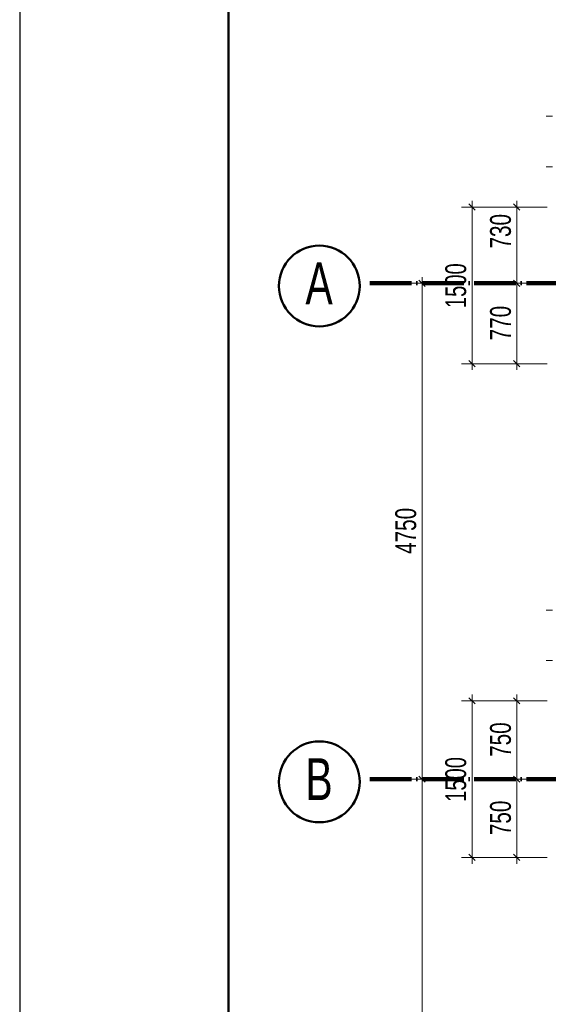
# Model space of a CAD drawing. Header units: millimetres. Extents: x 0 to 60000, y 0 to 29700.
# Tile 19 of 86: x 0 to 5066, y 14868 to 24300. Entities that reach past the tile are written whole.
import ezdxf

# ---------------------------------------------------------------- set-up
doc = ezdxf.new("R2010")
doc.units = ezdxf.units.MM
doc.linetypes.add('STRICHPUNKT2_S11', pattern=[500, 400, -50, 0, -50])
doc.linetypes.add('STRICHPUNKT2_S5', pattern=[1100, 800, -100, 100, -100])
for name, color, linetype, lineweight in [('Ogólne', 7, 'Continuous', 25), ('Osie', 30, 'STRICHPUNKT2_S5', 18), ('Posadowienie płytkie', 7, 'Continuous', 25)]:
    doc.layers.add(name, color=color, linetype=linetype, lineweight=lineweight)
doc.styles.add('ARIAL', font='ARIAL.TTF')

msp = doc.modelspace()

# ---------------------------------------------------------------- linework, layer by layer
at = {"layer": 'Ogólne', "color": 4, "linetype": 'Continuous', "lineweight": 13, "transparency": 33554687}
for p, q in [((5106, 23374.9), (5046, 23374.9)), ((5106, 22890.2), (5046, 22890.2)), ((4334.7, 22504.8), (4334.7, 22564.8)), ((4763.6, 22504.8), (4763.6, 22564.8)), ((4334.7, 22504.8), (4234.7, 22504.8)), ((4364.7, 22474.8), (4304.7, 22534.8)), ((4334.7, 22504.8), (4434.7, 22504.8)), ((4334.7, 22504.8), (5056, 22504.8)), ((4763.6, 22504.8), (4663.6, 22504.8)), ((4793.6, 22474.8), (4733.6, 22534.8)), ((4763.6, 22504.8), (4863.6, 22504.8)), ((4763.6, 22504.8), (5056, 22504.8)), ((4763.6, 21774.8), (4763.6, 22504.8)), ((3885.7, 21744.8), (3825.7, 21804.8)), ((3855.7, 21774.8), (3855.7, 21834.8)), ((4793.6, 21744.8), (4733.6, 21804.8)), ((3855.7, 21774.8), (3755.7, 21774.8)), ((3855.7, 21774.8), (3955.7, 21774.8)), ((3855.7, 21774.8), (3880.3, 21774.8)), ((3855.7, 17024.8), (3855.7, 21774.8)), ((4763.6, 21774.8), (4663.6, 21774.8)), ((4763.6, 21774.8), (4863.6, 21774.8)), ((4763.6, 21774.8), (5056, 21774.8)), ((4364.7, 20974.8), (4304.7, 21034.8)), ((4793.6, 20974.8), (4733.6, 21034.8)), ((4334.7, 21004.8), (4234.7, 21004.8)), ((4334.7, 21004.8), (4434.7, 21004.8)), ((4334.7, 21004.8), (5056, 21004.8)), ((4334.7, 21004.8), (4334.7, 20944.8)), ((4763.6, 21004.8), (4663.6, 21004.8)), ((4763.6, 21004.8), (4863.6, 21004.8)), ((4763.6, 21004.8), (5056, 21004.8)), ((4763.6, 21004.8), (4763.6, 20944.8)), ((5106, 18644.9), (5046, 18644.9)), ((5106, 18160.2), (5046, 18160.2)), ((4334.7, 17774.8), (4334.7, 17834.8)), ((4763.6, 17774.8), (4763.6, 17834.8)), ((4334.7, 17774.8), (4234.7, 17774.8)), ((4364.7, 17744.8), (4304.7, 17804.8)), ((4334.7, 17774.8), (4434.7, 17774.8)), ((4334.7, 17774.8), (5056, 17774.8)), ((4763.6, 17774.8), (4663.6, 17774.8)), ((4793.6, 17744.8), (4733.6, 17804.8)), ((4763.6, 17774.8), (4863.6, 17774.8)), ((4763.6, 17024.8), (4763.6, 17774.8)), ((3855.7, 17024.8), (3755.7, 17024.8)), ((3885.7, 16994.8), (3825.7, 17054.8)), ((3855.7, 17024.8), (3841.6, 17024.8)), ((3855.7, 17024.8), (3955.7, 17024.8)), ((3855.7, 12024.8), (3855.7, 17024.8)), ((4763.6, 17024.8), (4663.6, 17024.8)), ((4793.6, 16994.8), (4733.6, 17054.8)), ((4763.6, 17024.8), (4863.6, 17024.8)), ((4334.7, 16274.8), (4234.7, 16274.8)), ((4364.7, 16244.8), (4304.7, 16304.8)), ((4334.7, 16274.8), (4434.7, 16274.8)), ((4334.7, 16274.8), (5056, 16274.8)), ((4334.7, 16274.8), (4334.7, 16214.8)), ((4763.6, 16274.8), (4663.6, 16274.8)), ((4793.6, 16244.8), (4733.6, 16304.8)), ((4763.6, 16274.8), (4863.6, 16274.8)), ((4763.6, 16274.8), (4763.6, 16214.8))]:
    msp.add_line(p, q, dxfattribs=at)
for points in [[(4334.7, 21004.8), (4334.7, 21419), (4334.7, 21419), (4334.7, 22504.8)], [(4763.6, 21004.8), (4763.6, 21109.6), (4763.6, 21109.6), (4763.6, 21774.8)], [(4334.7, 16274.8), (4334.7, 16693.1), (4334.7, 16693.1), (4334.7, 17774.8)], [(4763.6, 16274.8), (4763.6, 16373.8), (4763.6, 16373.8), (4763.6, 17024.8)]]:
    msp.add_lwpolyline(points, dxfattribs=at)
at = {"layer": 'Osie', "color": 1, "linetype": 'STRICHPUNKT2_S11', "lineweight": 140, "transparency": 33554687}
for p, q in [((3356, 21774.8), (3356, 21774.8)), ((3356, 21774.8), (44814, 21774.8)), ((3356, 17024.8), (3356, 17024.8)), ((3356, 17024.8), (44814, 17024.8))]:
    msp.add_line(p, q, dxfattribs=at)
at = {"layer": 'Osie', "color": 2, "linetype": 'Continuous', "lineweight": 50, "transparency": 33554687}
for centre in [(2871.7, 21748.8), (2871.7, 16998.8)]:
    msp.add_circle(centre, 387.2, dxfattribs=at)
at = {"layer": 'Posadowienie płytkie', "color": 3, "linetype": 'Continuous', "lineweight": 25, "transparency": 33554687}
msp.add_lwpolyline([(0, 0), (60000, 0), (60000, 29700), (0, 29700), (0, 0)], close=True, dxfattribs=at)
at = {"layer": 'Posadowienie płytkie', "color": 2, "linetype": 'Continuous', "lineweight": 50, "transparency": 33554687}
msp.add_lwpolyline([(2000, 500), (59500, 500), (59500, 29200), (2000, 29200), (2000, 500)], close=True, dxfattribs=at)

# ---------------------------------------------------------------- texts
at = {"layer": 'Ogólne', "color": 3, "linetype": 'Continuous', "lineweight": 25, "transparency": 33554687, "char_height": 200, "attachment_point": 7, "rotation": 90, "style": 'ARIAL'}
for s, insert, width in [('\\W0.71;730', (4710.2, 22108), 403.894), ('\\W0.69;1500', (4281.3, 21537.6), 513.25), ('\\W0.71;770', (4710.2, 21228.1), 403.894), ('\\W0.71;4750', (3802.2, 19182.6), 514.972), ('\\W0.71;750', (4710.2, 17238.1), 403.894), ('\\W0.69;1500', (4281.3, 16807.6), 513.243), ('\\W0.71;750', (4710.2, 16488.1), 403.894)]:
    msp.add_mtext(s, dxfattribs=dict(at, insert=insert, width=width))
at = {"layer": 'Osie', "color": 2, "linetype": 'Continuous', "lineweight": 50, "transparency": 33554687, "char_height": 400, "width": 407.092, "attachment_point": 7, "style": 'ARIAL'}
for s, insert in [('\\W0.70;A', (2738.6, 21574.8)), ('\\W0.70;B', (2738.6, 16824.8))]:
    msp.add_mtext(s, dxfattribs=dict(at, insert=insert))

doc.saveas('drawing.dxf')
